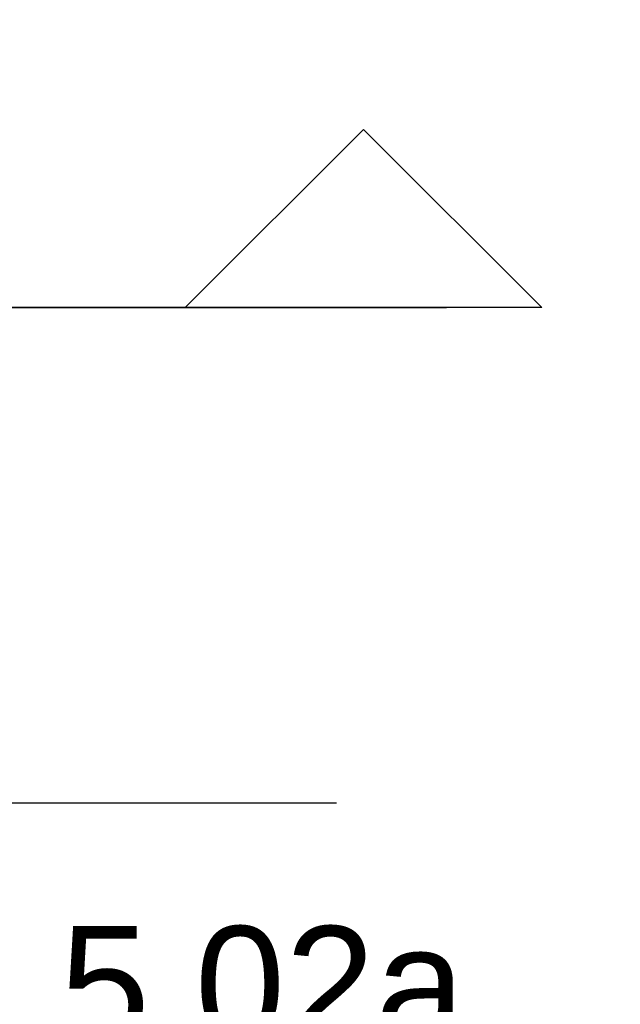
# Model space of a CAD drawing. Header units: metres. Extents: x 63115 to 703450, y -261936 to -53969.
# Tile 233 of 256: x 167447 to 167965, y -131011 to -130162. Entities that reach past the tile are written whole.
import ezdxf
from ezdxf.enums import TextEntityAlignment as Align

# ---------------------------------------------------------------- set-up
doc = ezdxf.new("R2010")
doc.units = ezdxf.units.M
doc.linetypes.add('DASHDOT2', pattern=[12.7, 6.35, -3.175, 0, -3.175])
for name, color, linetype in [('_01-STRAMIENEN', 253, 'DASHDOT2'), ('_02-SECTION', 2, 'Continuous'), ('_03-PROJECTION', 1, 'Continuous'), ('_05text5', 8, 'Continuous'), ('_11-BLOCKS', 7, 'Continuous')]:
    doc.layers.add(name, color=color, linetype=linetype)
doc.layers.add('_01Hulplijnen', color=6, linetype='Continuous', plot=False)
doc.styles.add('NIOstandard', font='arial.ttf')

# ---------------------------------------------------------------- blocks, each defined once
blk = doc.blocks.new('freccia')
at = {"layer": '_02-SECTION', "flags": 128}
for points in [[(0, 7000), (1500, 5500), (0, 4000)], [(0, 7000), (0, 0)]]:
    blk.add_lwpolyline(points, dxfattribs=at)
blk = doc.blocks.new('*U396')
at = {"layer": '_01-STRAMIENEN'}
blk.add_lwpolyline([(-7899.78, 0), (6883.22, 0)], dxfattribs=at)
at = {"layer": '_01Hulplijnen'}
blk.add_lwpolyline([(-7899.78, 0), (6883.22, 0)], dxfattribs=at)
at = {"layer": '_02-SECTION', "color": 190, "xscale": -0.1023999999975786, "yscale": 0.1023999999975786, "zscale": 0.1024, "rotation": 270}
blk.add_blockref('freccia', (6248.52, 0, 0), dxfattribs=at)
blk = doc.blocks.new('*U118')
at = {"layer": '_05text5', "color": 4}
blk.add_lwpolyline([(0, -715), (0, 50)], dxfattribs=at)
at = {"layer": '_05text5', "style": 'NIOstandard'}
blk.add_attdef('NR', text='', height=150, rotation=90, dxfattribs=at).set_placement((236.23, -188.58), align=Align.BOTTOM_LEFT)

msp = doc.modelspace()

# ---------------------------------------------------------------- linework, layer by layer
at = {"layer": '_03-PROJECTION'}
msp.add_ellipse((160931.8, -130410.61), major_axis=(-6500, 0), ratio=0.638462, start_param=5.35272, end_param=10.194284, dxfattribs=at)

# ---------------------------------------------------------------- block references
msp.add_blockref('*U396', (160931.8, -130410.61), dxfattribs=at)
at = {"layer": '_11-BLOCKS'}
ref = msp.add_blockref('*U118', (167670.43, -130837.68), dxfattribs=dict(at, rotation=270))
ref.add_attrib('NR', '5.02a', dxfattribs={"layer": '_05text5', "height": 100, "style": 'NIOstandard'}).set_placement((167481.85, -131073.91), align=Align.BOTTOM_LEFT)

doc.saveas('drawing.dxf')
